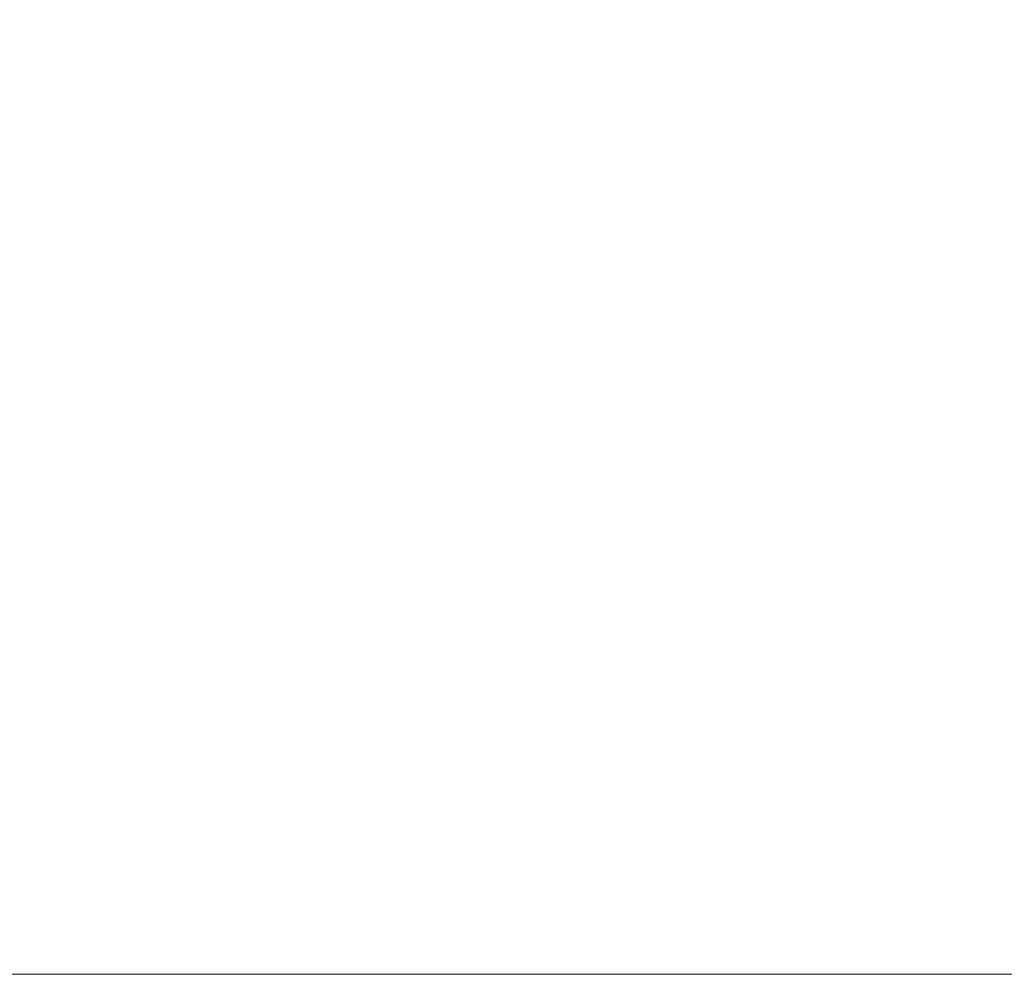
# Model space of a CAD drawing. Header units: inches. Extents: x -263 to 530, y -1 to 602.
# Tile 17 of 256: x -191.9507 to -191.8937, y 126 to 126.0553. Entities that reach past the tile are written whole.
import ezdxf

# ---------------------------------------------------------------- set-up
doc = ezdxf.new("R2010")
doc.units = ezdxf.units.IN
doc.header["$MEASUREMENT"] = 0
doc.layers.add('A-WALL', color=113, linetype='Continuous', lineweight=13)

msp = doc.modelspace()

# ---------------------------------------------------------------- meshes
at = {"layer": 'A-WALL', "lineweight": 18}
mesh = msp.add_polyface(dxfattribs=at)
corners = [(-204.5, 134.5, 114.5), (-198, 134.5, 114.5), (-142.5, 134.5, 114.5), (-142.5, 126, 114.5), (-204.5, 126, 114.5)]
mesh.append_faces([[corners[k] for k in face] for face in [(1, 4, 0)]], dxfattribs={"vtx0": -1})
mesh.append_faces([[corners[k] for k in face] for face in [(3, 4, 1, 2)]], dxfattribs={"vtx1": -1})
mesh = msp.add_polyface(dxfattribs=at)
corners = [(-142.5, 134.5, 260), (-198, 134.5, 260), (-204.5, 134.5, 260), (-204.5, 126, 260), (-142.5, 126, 260)]
mesh.append_faces([[corners[k] for k in face] for face in [(1, 4, 0)]], dxfattribs={"vtx0": -1})
mesh.append_faces([[corners[k] for k in face] for face in [(3, 4, 1, 2)]], dxfattribs={"vtx1": -1})
mesh = msp.add_polyface(dxfattribs=at)
corners = [(-192, 134.5, -6), (-142.5, 134.5, -6), (-142.5, 126, -6), (-192, 126, -6)]
mesh.append_faces([[corners[k] for k in face] for face in [(3, 0, 1, 2)]])
mesh = msp.add_polyface(dxfattribs=at)
corners = [(-142.5, 134.5, 114.5), (-192, 134.5, 114.5), (-192, 126, 114.5), (-142.5, 126, 114.5)]
mesh.append_faces([[corners[k] for k in face] for face in [(0, 1, 2, 3)]])
mesh = msp.add_polyface(dxfattribs=at)
corners = [(-142.5, 126, 114.5), (-142.5, 126, 260), (-204.5, 126, 260), (-204.5, 126, 114.5), (-155, 126, 223), (-155, 126, 151), (-187, 126, 151), (-187, 126, 223)]
mesh.append_faces([[corners[k] for k in face] for face in [(3, 6, 7, 2), (6, 3, 0, 5)]], dxfattribs={"vtx0": -1, "vtx2": -1})
mesh.append_faces([[corners[k] for k in face] for face in [(1, 2, 7, 4), (4, 5, 0, 1)]], dxfattribs={"vtx1": -1, "vtx3": -1})
mesh = msp.add_polyface(dxfattribs=at)
corners = [(-142.5, 126, -6), (-142.5, 126, 114.5), (-192, 126, 114.5), (-192, 126, -6)]
mesh.append_faces([[corners[k] for k in face] for face in [(2, 3, 0, 1)]])

doc.saveas('drawing.dxf')
